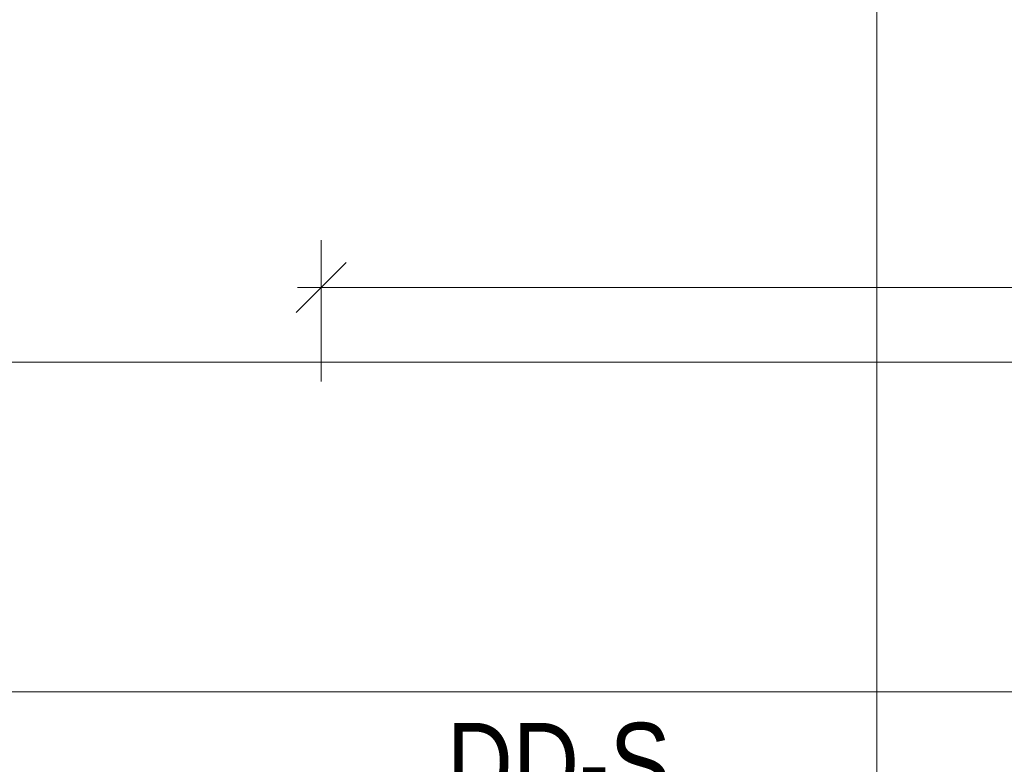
# Model space of a CAD drawing. Extents: x -720 to 300, y 62 to 1162.
# Tile 77 of 143: x -350 to -329, y 874 to 890. Entities that reach past the tile are written whole.
import ezdxf
from ezdxf.lldxf.tags import DXFTag

# ---------------------------------------------------------------- set-up
doc = ezdxf.new("R2010")
doc.units = 0
doc.layers.get('0').update_dxf_attribs({"lineweight": 13})
for name, color, linetype, lineweight, true_color in [('30 -35 Decken- 11 Durchbruch', 5, 'Continuous', 15, 0x0000ff), ('70 -72 Beschriftung- 8 barrierefrei', 7, 'fein_strichliert-A06G94028I', 9, 0x888888), ('70 -76 Bemaßung- 2 Allgemein', 9, 'Continuous', 5, 0x808080)]:
    doc.layers.add(name, color=color, linetype=linetype, lineweight=lineweight, true_color=true_color)
doc.styles.get("Standard").update_dxf_attribs({"font": 'ARIALN.TTF'})
tags = doc.linetypes.add('fein_strichliert-A06G94028I', pattern=[4, 1, -2, 1]).pattern_tags.tags
tags[8:9] = [DXFTag(74, 4), DXFTag(75, 0), DXFTag(340, '0'), DXFTag(46, 0.0), DXFTag(50, 0.0), DXFTag(44, 0.0), DXFTag(45, 0.0)]
tags[6:7] = [DXFTag(74, 4), DXFTag(75, 0), DXFTag(340, '0'), DXFTag(46, 0.0), DXFTag(50, 0.0), DXFTag(44, 0.0), DXFTag(45, 0.0)]
tags[4:5] = [DXFTag(74, 4), DXFTag(75, 0), DXFTag(340, '0'), DXFTag(46, 0.0), DXFTag(50, 0.0), DXFTag(44, 0.0), DXFTag(45, 0.0)]

# ---------------------------------------------------------------- blocks, each defined once
blk = doc.blocks.new('Referenz-A06G94038I')
at = {"layer": '70 -72 Beschriftung- 8 barrierefrei', "color": 0, "linetype": 'fein_strichliert-A06G94028I', "lineweight": -2, "ltscale": 0.13}
blk.add_line((-331.357, 902.612), (-331.357, 872.612), dxfattribs=at)
at = {"layer": '70 -76 Bemaßung- 2 Allgemein', "color": 0, "linetype": 'Continuous', "lineweight": -2, "ltscale": 0.13}
for p, q in [((-343.157, 881.996), (-343.157, 884.996)), ((-343.688, 883.465), (-342.627, 884.526)), ((-343.657, 883.996), (-342.097, 883.996)), ((-307.418, 883.996), (-342.097, 883.996)), ((-302.418, 882.412), (-510.797, 882.412)), ((-304.918, 875.412), (-566.897, 875.412))]:
    blk.add_line(p, q, dxfattribs=at)
at = {"layer": '30 -35 Decken- 11 Durchbruch', "color": 0, "linetype": 'Continuous', "lineweight": -2, "ltscale": 0.13, "insert": (-340.492, 874.752), "char_height": 1.7, "attachment_point": 1}
blk.add_mtext('{\\fArial Narrow;DD-S}', dxfattribs=at)

msp = doc.modelspace()

# ---------------------------------------------------------------- block references
at = {"color": 8, "lineweight": 13, "ltscale": 0.13, "true_color": 0x808080}
msp.add_blockref('Referenz-A06G94038I', (0, 0), dxfattribs=at)

doc.saveas('drawing.dxf')
